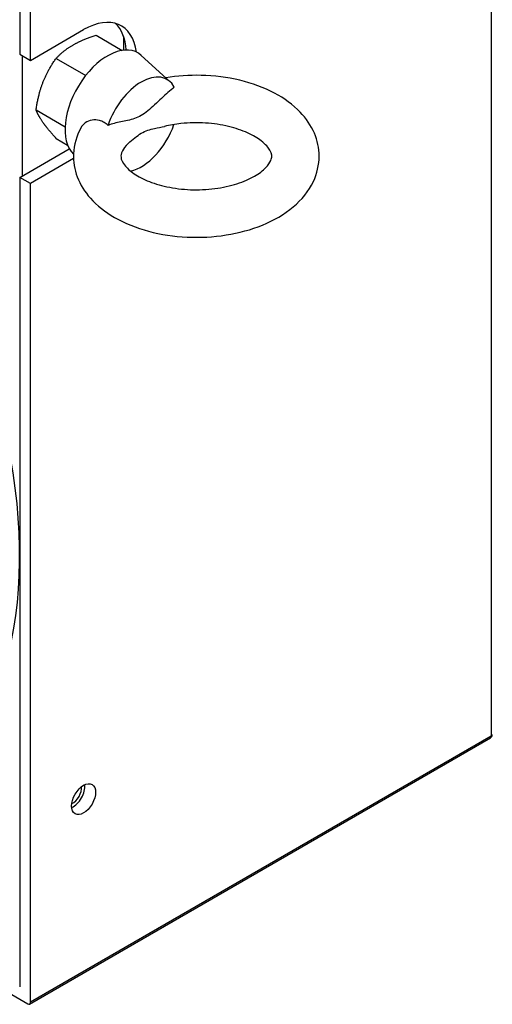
# Model space of a CAD drawing. Extents: x -14 to 1685, y -10 to 1188.
# Tile 18 of 20: x 1597 to 1629, y 978 to 1044. Entities that reach past the tile are written whole.
import ezdxf

# ---------------------------------------------------------------- set-up
doc = ezdxf.new("R2010")
doc.units = 0
doc.header["$LTSCALE"] = 25.4
doc.layers.get('0').update_dxf_attribs({"linetype": 'CONTINUOUS'})

msp = doc.modelspace()

# ---------------------------------------------------------------- linework, layer by layer
for p, q in [((1628.6092334, 1113.0194553), (1628.6092334, 996.2604442)), ((1597.3197583, 1095.1585926), (1597.3197583, 1041.4739424)), ((1598.0268651, 1041.0656941), (1598.0268651, 1095.3627168)), ((1598.0268651, 1041.0656941), (1601.562399, 1043.1069356)), ((1602.3873569, 1042.7338416), (1604.120254, 1041.733353)), ((1604.2140494, 1042.6466352), (1604.2140494, 1041.7459168)), ((1597.3197583, 1041.4739424), (1598.0268651, 1041.0656941)), ((1597.496535, 1033.4110387), (1597.496535, 1041.3718803)), ((1599.733743, 1041.2017769), (1601.6988929, 1040.0671971)), ((1607.3043592, 1039.6557403), (1605.3871468, 1041.398994)), ((1598.4069361, 1037.7821306), (1600.3300586, 1036.6718154)), ((1599.733743, 1035.8945491), (1600.49535, 1035.4548351)), ((1597.3197583, 1033.3089766), (1600.6100155, 1035.2086075)), ((1600.8931077, 1034.5555542), (1598.0268651, 1032.9007283)), ((1597.3197583, 1033.3089766), (1597.3197583, 979.6243264)), ((1598.0268651, 1032.9007283), (1597.3197583, 1033.3089766)), ((1598.0268651, 978.6037057), (1598.0268651, 1032.9007283)), ((1597.9750884, 978.4892614), (1628.5574567, 996.146)), ((1628.6092334, 996.2604442), (1598.0268651, 978.6037057)), ((1581.8955069, 987.7130255), (1597.8500884, 978.5016436))]:
    msp.add_line(p, q)
msp.add_arc((1628.4324567, 996.3625063), 0.25, 300, 0)
for centre, major_axis, start_param, end_param in [((1573.1013511, 1022.1842107), (17.125, -29.6613701), 0, 2.1548842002), ((1601.562399, 1039.0244527), (2.5, 4.330127), 5.6383826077, 7.0685834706), ((1600.8552922, 1039.432701), (2.5, 4.330127), 5.5684287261, 6.1412882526), ((1603.1533893, 1038.105894), (-2, -3.4641016), 3.016585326, 6.1422811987), ((1605.3807756, 1036.8199119), (1.722285, 2.9830851), 5.9420712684, 8.1950956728), ((1605.3807756, 1036.8199119), (-1.722285, -2.9830851), 0.4951302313, 1.8906885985), ((1628.4324567, 996.3625063), (0.125, -0.2165064), 0, 0.7853981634), ((1628.4324567, 996.3625063), (0.25, 0), 5.4977871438, 6.2831853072), ((1600.8552922, 992.4841476), (0.5625, 0.9742786), 3.8212664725, 5.6035114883), ((1600.8552922, 992.4841476), (-0.40525, -0.7019136), 0.652156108, 2.4894365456), ((1597.8500884, 978.7057678), (0.125, -0.2165064), 5.4977871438, 7.0685834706)]:
    msp.add_ellipse(centre, major_axis=major_axis, ratio=0.5773502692, start_param=start_param, end_param=end_param)
msp.add_ellipse((1601.562399, 992.0758993), major_axis=(-0.5625, -0.9742786), ratio=0.5773502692)
for points, weights in [([(1600.8552922, 1042.0863148), (1601.4710655, 1042.4418317), (1602.3873569, 1042.7338416)], [1, 1.04314139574, 1.01001874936]), ([(1599.733743, 1041.2017769), (1600.239519, 1041.730798), (1600.8552922, 1042.0863148)], [1.01001874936, 1.04314139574, 1]), ([(1598.8650818, 1039.6104594), (1599.1729684, 1040.4039911), (1599.733743, 1041.2017769)], [1, 1.04314139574, 1.01001874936]), ([(1598.4069361, 1037.7821306), (1598.5571952, 1038.8169277), (1598.8650818, 1039.6104594)], [1.01001874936, 1.04314139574, 1]), ([(1598.8650818, 1036.9568455), (1598.5571952, 1037.3948603), (1598.4069361, 1037.7821306)], [1, 1.04314139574, 1.01001874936]), ([(1599.733743, 1035.8945491), (1599.1729684, 1036.5188307), (1598.8650818, 1036.9568455)], [1.01001874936, 1.04314139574, 1])]:
    msp.add_rational_spline(points, weights, degree=2)
for points, knots in [([(1601.3745886, 1036.5806207), (1601.0938926, 1036.05925), (1600.9200381, 1035.4722087), (1600.8708176, 1034.3523187), (1600.9593937, 1033.8282437), (1601.3381521, 1032.8229147), (1601.6397824, 1032.3488544), (1602.4556011, 1031.4286535), (1603.0010092, 1031.0058139), (1604.2941505, 1030.2612201), (1605.0603971, 1029.9571499), (1606.6911824, 1029.5219678), (1607.5559586, 1029.391747), (1609.2957737, 1029.3096941), (1610.1702042, 1029.3560881), (1611.8624253, 1029.622471), (1612.6797059, 1029.842775), (1614.1906545, 1030.4594412), (1614.8838899, 1030.8571632), (1616.0316103, 1031.8216135), (1616.4993924, 1032.3834345), (1617.0541315, 1033.5578852), (1617.1925072, 1034.1389561), (1617.1878034, 1035.2435834), (1617.074546, 1035.7609725), (1616.6493582, 1036.7566725), (1616.3223267, 1037.2259349), (1615.4522729, 1038.1332634), (1614.8777123, 1038.5471414), (1613.5351922, 1039.2621853), (1612.7516367, 1039.5478223), (1611.0981136, 1039.9433564), (1610.2285126, 1040.053321), (1608.5687654, 1040.0935204), (1607.7799196, 1040.0410091), (1607.016363, 1039.9176051)], [3.6256241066, 3.6256241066, 3.6256241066, 3.6256241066, 3.9016210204, 3.9016210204, 4.1411716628, 4.1411716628, 4.4000805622, 4.4000805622, 4.7137313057, 4.7137313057, 5.06482979, 5.06482979, 5.4162813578, 5.4162813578, 5.7639698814, 5.7639698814, 6.1131323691, 6.1131323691, 6.4665939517, 6.4665939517, 6.8023519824, 6.8023519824, 7.0710419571, 7.0710419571, 7.3103052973, 7.3103052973, 7.5742106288, 7.5742106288, 7.8942647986, 7.8942647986, 8.2465911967, 8.2465911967, 8.5974538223, 8.5974538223, 8.9123232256, 8.9123232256, 8.9123232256, 8.9123232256]), ([(1607.5799953, 1039.2984684), (1607.4345481, 1039.1830969), (1607.2923891, 1039.0619529), (1606.8800843, 1038.6969159), (1606.5782106, 1038.4039803), (1605.975105, 1037.841057), (1605.6719681, 1037.5771698), (1605.0895831, 1037.2409296), (1604.7864462, 1037.1547846), (1604.1833407, 1037.0213015), (1603.881467, 1036.9656634), (1603.4691621, 1036.8546118), (1603.3270032, 1036.8116047), (1603.181556, 1036.7590282)], [2.1121783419, 2.1121783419, 2.1121783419, 2.1121783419, 2.227177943, 2.227177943, 2.4742629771, 2.4742629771, 2.7213480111, 2.7213480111, 2.9684330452, 2.9684330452, 3.2155180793, 3.2155180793, 3.3305176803, 3.3305176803, 3.3305176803, 3.3305176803]), ([(1603.181556, 1036.7590282), (1603.0977463, 1036.8329985), (1603.0087368, 1036.8984709), (1602.8191489, 1037.0084191), (1602.7191987, 1037.0519436), (1602.4524524, 1037.1283811), (1602.2863495, 1037.1385392), (1601.9562222, 1037.0839687), (1601.7991432, 1037.0161257), (1601.5443446, 1036.8265478), (1601.4450895, 1036.7115748), (1601.3745905, 1036.5806249)], [-1.24128967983, -1.24128967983, -1.24128967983, -1.24128967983, -1.1696726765, -1.1696726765, -1.09656906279, -1.09656906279, -0.98072521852, -0.98072521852, -0.85863229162, -0.85863229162, -0.74666961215, -0.74666961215, -0.74666961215, -0.74666961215]), ([(1604.529021, 1035.5583708), (1604.3313861, 1035.3750315), (1604.2066434, 1035.2028407), (1604.0459081, 1034.887346), (1604.0309164, 1034.771531), (1604.0572264, 1034.5000451), (1604.1221827, 1034.3058743), (1604.4973235, 1033.8686626), (1604.7256824, 1033.6687927), (1605.3166786, 1033.2953154), (1605.6722722, 1033.1213116), (1606.4946923, 1032.8226356), (1606.9644115, 1032.6996323), (1607.9722881, 1032.5300068), (1608.5118348, 1032.4855404), (1609.5958942, 1032.4867763), (1610.1402766, 1032.5333731), (1611.1640581, 1032.7099984), (1611.6438803, 1032.8392908), (1612.4793655, 1033.1524748), (1612.8377443, 1033.3348526), (1613.4025122, 1033.7084298), (1613.6122567, 1033.8986459), (1613.9031294, 1034.2471872), (1613.9771449, 1034.3991842), (1614.0703757, 1034.7187607), (1614.0659927, 1034.8468568), (1613.8260207, 1035.2778795), (1613.6435603, 1035.5000057), (1613.1163552, 1035.9104981), (1612.8093149, 1036.0960264), (1612.0742714, 1036.4284961), (1611.6443038, 1036.5745792), (1610.6966724, 1036.7997285), (1610.1767964, 1036.8765473), (1609.1063148, 1036.94308), (1608.5554652, 1036.9313044), (1607.6460243, 1036.8353452), (1607.2781711, 1036.7733809), (1606.9299794, 1036.6919396)], [3.3702862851, 3.3702862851, 3.3702862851, 3.3702862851, 3.6409160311, 3.6409160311, 3.9828842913, 3.9828842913, 4.3869386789, 4.3869386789, 4.6672734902, 4.6672734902, 4.9362994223, 4.9362994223, 5.2141429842, 5.2141429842, 5.4997618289, 5.4997618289, 5.7881588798, 5.7881588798, 6.073644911, 6.073644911, 6.3509844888, 6.3509844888, 6.6195824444, 6.6195824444, 6.9017179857, 6.9017179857, 7.3795919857, 7.3795919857, 7.7066254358, 7.7066254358, 7.9748250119, 7.9748250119, 8.248981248, 8.248981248, 8.5321420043, 8.5321420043, 8.820141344, 8.820141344, 9.0242944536, 9.0242944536, 9.0242944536, 9.0242944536]), ([(1604.5290262, 1035.5583539), (1604.8159877, 1035.8242802), (1605.1037855, 1036.0708538), (1605.3807756, 1036.2307741), (1605.6719681, 1036.3988942), (1605.975105, 1036.4850392), (1606.4970127, 1036.6005511), (1606.717539, 1036.6433925), (1606.9301053, 1036.6924971)], [-0.23503393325, -0.23503393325, -0.23503393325, -0.23503393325, 0, 0, 0, 0.24708503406, 0.24708503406, 0.4276385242, 0.4276385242, 0.4276385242, 0.4276385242])]:
    msp.add_open_spline(points, degree=3, knots=knots)

doc.saveas('drawing.dxf')
